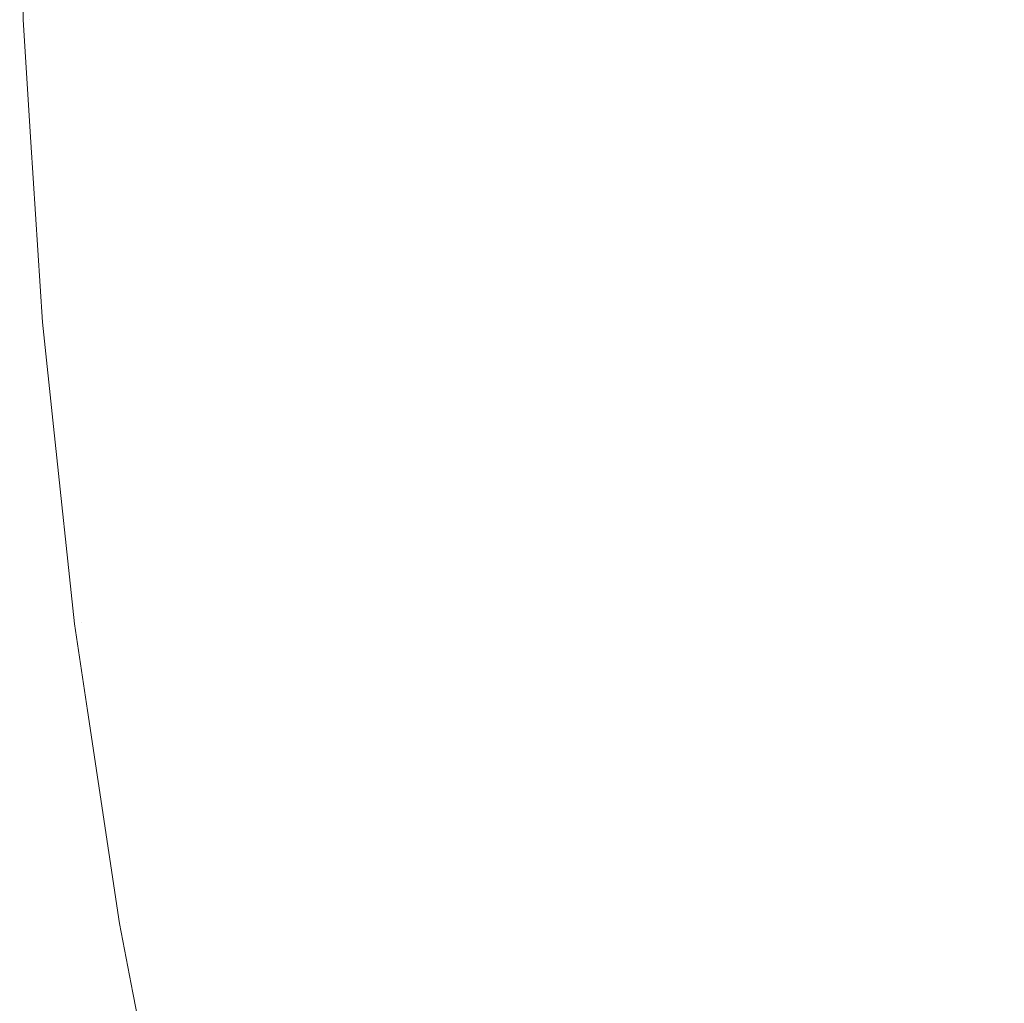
# Model space of a CAD drawing. Header units: centimetres. Extents: x -26.3 to 27.5, y 4.2 to 67.9.
# Tile 10 of 256: x -26.0865 to -26.0727, y 4.2822 to 4.296. Entities that reach past the tile are written whole.
import ezdxf

# ---------------------------------------------------------------- set-up
doc = ezdxf.new("R2010")
doc.units = ezdxf.units.CM
doc.header["$LTSCALE"] = 2.54
doc.layers.add('Lucido design-1', color=7, linetype='Continuous')

# ---------------------------------------------------------------- blocks, each defined once
blk = doc.blocks.new('Gruppo-2-1')
at = {"color": 7, "linetype": 'Continuous', "lineweight": 9}
for points, invisible_edges in [([(-26.086447, 4.295968, -1111.114164), (-26.086496, 4.29824, -1111.114164), (-26.086496, 4.29824, -1111.714164), (-26.086447, 4.295968, -1111.714164)], 10), ([(-26.086447, 4.295968, -1147.214164), (-26.086496, 4.29824, -1147.214164), (-26.086496, 4.29824, -1147.814164), (-26.086447, 4.295968, -1147.814164)], 10), ([(-26.072439, 4.292901, -1111.063494), (-26.072672, 4.296553, -1111.063494), (-26.074718, 4.296466, -1111.067152), (-26.07448, 4.292727, -1111.067152)], 15), ([(-26.072439, 4.292901, -1147.163494), (-26.072672, 4.296553, -1147.163494), (-26.074718, 4.296466, -1147.167152), (-26.07448, 4.292727, -1147.167152)], 15), ([(-26.074113, 4.292758, -1111.761861), (-26.07435, 4.296482, -1111.761861), (-26.072322, 4.296568, -1111.765425), (-26.07209, 4.29293, -1111.765425)], 15), ([(-26.074113, 4.292758, -1147.861861), (-26.07435, 4.296482, -1147.861861), (-26.072322, 4.296568, -1147.865425), (-26.07209, 4.29293, -1147.865425)], 15), ([(-26.076364, 4.292567, -1111.07089), (-26.076608, 4.296386, -1111.07089), (-26.078338, 4.296312, -1111.074699), (-26.07809, 4.29242, -1111.074699)], 15), ([(-26.076364, 4.292567, -1147.17089), (-26.076608, 4.296386, -1147.17089), (-26.078338, 4.296312, -1147.174699), (-26.07809, 4.29242, -1147.174699)], 15), ([(-26.077717, 4.292451, -1111.754488), (-26.077964, 4.296328, -1111.754488), (-26.076232, 4.296402, -1111.758213), (-26.07599, 4.292598, -1111.758213)], 15), ([(-26.077717, 4.292451, -1147.854488), (-26.077964, 4.296328, -1147.854488), (-26.076232, 4.296402, -1147.858213), (-26.07599, 4.292598, -1147.858213)], 15), ([(-26.07448, 4.292727, -1111.067152), (-26.074718, 4.296466, -1111.067152), (-26.076608, 4.296386, -1111.07089), (-26.076364, 4.292567, -1111.07089)], 15), ([(-26.07448, 4.292727, -1147.167152), (-26.074718, 4.296466, -1147.167152), (-26.076608, 4.296386, -1147.17089), (-26.076364, 4.292567, -1147.17089)], 15), ([(-26.07599, 4.292598, -1111.758213), (-26.076232, 4.296402, -1111.758213), (-26.07435, 4.296482, -1111.761861), (-26.074113, 4.292758, -1111.761861)], 15), ([(-26.07599, 4.292598, -1147.858213), (-26.076232, 4.296402, -1147.858213), (-26.07435, 4.296482, -1147.861861), (-26.074113, 4.292758, -1147.861861)], 15), ([(-26.079653, 4.292287, -1111.078574), (-26.079906, 4.296246, -1111.078574), (-26.081309, 4.296186, -1111.082507), (-26.081053, 4.292168, -1111.082507)], 15), ([(-26.079653, 4.292287, -1147.178574), (-26.079906, 4.296246, -1147.178574), (-26.081309, 4.296186, -1147.182507), (-26.081053, 4.292168, -1147.182507)], 15), ([(-26.080711, 4.292197, -1111.746829), (-26.080967, 4.296201, -1111.746829), (-26.079544, 4.296261, -1111.750691), (-26.079292, 4.292317, -1111.750691)], 15), ([(-26.080711, 4.292197, -1147.846829), (-26.080967, 4.296201, -1147.846829), (-26.079544, 4.296261, -1147.850691), (-26.079292, 4.292317, -1147.850691)], 15), ([(-26.07809, 4.29242, -1111.074699), (-26.078338, 4.296312, -1111.074699), (-26.079906, 4.296246, -1111.078574), (-26.079653, 4.292287, -1111.078574)], 15), ([(-26.07809, 4.29242, -1147.174699), (-26.078338, 4.296312, -1147.174699), (-26.079906, 4.296246, -1147.178574), (-26.079653, 4.292287, -1147.178574)], 15), ([(-26.079292, 4.292317, -1111.750691), (-26.079544, 4.296261, -1111.750691), (-26.077964, 4.296328, -1111.754488), (-26.077717, 4.292451, -1111.754488)], 15), ([(-26.079292, 4.292317, -1147.850691), (-26.079544, 4.296261, -1147.850691), (-26.077964, 4.296328, -1147.854488), (-26.077717, 4.292451, -1147.854488)], 15), ([(-26.083352, 4.291972, -1111.090522), (-26.083615, 4.296088, -1111.090522), (-26.084514, 4.29605, -1111.094589), (-26.084249, 4.291895, -1111.094589)], 15), ([(-26.083352, 4.291972, -1147.190522), (-26.083615, 4.296088, -1147.190522), (-26.084514, 4.29605, -1147.194589), (-26.084249, 4.291895, -1147.194589)], 15), ([(-26.084008, 4.291916, -1111.734917), (-26.084272, 4.29606, -1111.734917), (-26.083333, 4.2961, -1111.738936), (-26.083072, 4.291996, -1111.738936)], 15), ([(-26.084008, 4.291916, -1147.834917), (-26.084272, 4.29606, -1147.834917), (-26.083333, 4.2961, -1147.838936), (-26.083072, 4.291996, -1147.838936)], 15), ([(-26.082286, 4.292063, -1111.086492), (-26.082546, 4.296134, -1111.086492), (-26.083615, 4.296088, -1111.090522), (-26.083352, 4.291972, -1111.090522)], 15), ([(-26.082286, 4.292063, -1147.186492), (-26.082546, 4.296134, -1147.186492), (-26.083615, 4.296088, -1147.190522), (-26.083352, 4.291972, -1147.190522)], 15), ([(-26.083072, 4.291996, -1111.738936), (-26.083333, 4.2961, -1111.738936), (-26.082231, 4.296147, -1111.742909), (-26.081972, 4.292089, -1111.742909)], 15), ([(-26.083072, 4.291996, -1147.838936), (-26.083333, 4.2961, -1147.838936), (-26.082231, 4.296147, -1147.842909), (-26.081972, 4.292089, -1147.842909)], 15), ([(-26.081053, 4.292168, -1111.082507), (-26.081309, 4.296186, -1111.082507), (-26.082546, 4.296134, -1111.086492), (-26.082286, 4.292063, -1111.086492)], 15), ([(-26.081053, 4.292168, -1147.182507), (-26.081309, 4.296186, -1147.182507), (-26.082546, 4.296134, -1147.186492), (-26.082286, 4.292063, -1147.186492)], 15), ([(-26.081972, 4.292089, -1111.742909), (-26.082231, 4.296147, -1111.742909), (-26.080967, 4.296201, -1111.746829), (-26.080711, 4.292197, -1111.746829)], 15), ([(-26.081972, 4.292089, -1147.842909), (-26.082231, 4.296147, -1147.842909), (-26.080967, 4.296201, -1147.846829), (-26.080711, 4.292197, -1147.846829)], 15), ([(-26.086338, 4.294253, -1111.714164), (-26.086447, 4.295968, -1111.714164), (-26.086352, 4.295972, -1111.718524)], 10), ([(-26.086338, 4.294253, -1147.814164), (-26.086447, 4.295968, -1147.814164), (-26.086352, 4.295972, -1147.818524)], 10), ([(-26.0864, 4.29597, -1111.111089), (-26.086447, 4.295968, -1111.114164), (-26.086338, 4.294253, -1111.114164)], 9), ([(-26.0864, 4.29597, -1147.211089), (-26.086447, 4.295968, -1147.214164), (-26.086338, 4.294253, -1147.214164)], 9), ([(-26.086447, 4.295968, -1111.714164), (-26.086338, 4.294253, -1111.714164), (-26.086338, 4.294253, -1111.114164), (-26.086447, 4.295968, -1111.114164)], 10), ([(-26.086447, 4.295968, -1147.814164), (-26.086338, 4.294253, -1147.814164), (-26.086338, 4.294253, -1147.214164), (-26.086447, 4.295968, -1147.214164)], 10), ([(-26.085917, 4.291754, -1111.106944), (-26.086187, 4.295979, -1111.106944), (-26.0864, 4.29597, -1111.111089), (-26.08613, 4.291735, -1111.111089)], 15), ([(-26.085917, 4.291754, -1147.206944), (-26.086187, 4.295979, -1147.206944), (-26.0864, 4.29597, -1147.211089), (-26.08613, 4.291735, -1147.211089)], 15), ([(-26.086338, 4.294253, -1111.114164), (-26.086177, 4.291731, -1111.114164), (-26.08613, 4.291735, -1111.111089), (-26.0864, 4.29597, -1111.111089)], 14), ([(-26.086338, 4.294253, -1147.214164), (-26.086177, 4.291731, -1147.214164), (-26.08613, 4.291735, -1147.211089), (-26.0864, 4.29597, -1147.211089)], 14), ([(-26.086082, 4.291739, -1111.718524), (-26.086352, 4.295972, -1111.718524), (-26.086086, 4.295983, -1111.722656), (-26.085817, 4.291762, -1111.722656)], 15), ([(-26.086082, 4.291739, -1147.818524), (-26.086352, 4.295972, -1147.818524), (-26.086086, 4.295983, -1147.822656), (-26.085817, 4.291762, -1147.822656)], 15), ([(-26.086352, 4.295972, -1111.718524), (-26.086082, 4.291739, -1111.718524), (-26.086177, 4.291731, -1111.714164), (-26.086338, 4.294253, -1111.714164)], 11), ([(-26.086352, 4.295972, -1147.818524), (-26.086082, 4.291739, -1147.818524), (-26.086177, 4.291731, -1147.814164), (-26.086338, 4.294253, -1147.814164)], 11), ([(-26.085532, 4.291786, -1111.102807), (-26.085801, 4.295995, -1111.102807), (-26.086187, 4.295979, -1111.106944), (-26.085917, 4.291754, -1111.106944)], 15), ([(-26.085532, 4.291786, -1147.202807), (-26.085801, 4.295995, -1147.202807), (-26.086187, 4.295979, -1147.206944), (-26.085917, 4.291754, -1147.206944)], 15), ([(-26.085817, 4.291762, -1111.722656), (-26.086086, 4.295983, -1111.722656), (-26.08565, 4.296002, -1111.726771), (-26.085382, 4.291799, -1111.726771)], 15), ([(-26.085817, 4.291762, -1147.822656), (-26.086086, 4.295983, -1147.822656), (-26.08565, 4.296002, -1147.826771), (-26.085382, 4.291799, -1147.826771)], 15), ([(-26.084976, 4.291834, -1111.098686), (-26.085243, 4.296019, -1111.098686), (-26.085801, 4.295995, -1111.102807), (-26.085532, 4.291786, -1111.102807)], 15), ([(-26.084976, 4.291834, -1147.198686), (-26.085243, 4.296019, -1147.198686), (-26.085801, 4.295995, -1147.202807), (-26.085532, 4.291786, -1147.202807)], 15), ([(-26.085382, 4.291799, -1111.726771), (-26.08565, 4.296002, -1111.726771), (-26.085045, 4.296027, -1111.73086), (-26.084779, 4.29185, -1111.73086)], 15), ([(-26.085382, 4.291799, -1147.826771), (-26.08565, 4.296002, -1147.826771), (-26.085045, 4.296027, -1147.83086), (-26.084779, 4.29185, -1147.83086)], 15), ([(-26.084249, 4.291895, -1111.094589), (-26.084514, 4.29605, -1111.094589), (-26.085243, 4.296019, -1111.098686), (-26.084976, 4.291834, -1111.098686)], 15), ([(-26.084249, 4.291895, -1147.194589), (-26.084514, 4.29605, -1147.194589), (-26.085243, 4.296019, -1147.198686), (-26.084976, 4.291834, -1147.198686)], 15), ([(-26.084779, 4.29185, -1111.73086), (-26.085045, 4.296027, -1111.73086), (-26.084272, 4.29606, -1111.734917), (-26.084008, 4.291916, -1111.734917)], 15), ([(-26.084779, 4.29185, -1147.83086), (-26.085045, 4.296027, -1147.83086), (-26.084272, 4.29606, -1147.834917), (-26.084008, 4.291916, -1147.834917)], 15), ([(-26.086177, 4.291731, -1111.114164), (-26.086338, 4.294253, -1111.114164), (-26.086338, 4.294253, -1111.714164), (-26.086177, 4.291731, -1111.714164)], 10), ([(-26.086177, 4.291731, -1147.214164), (-26.086338, 4.294253, -1147.214164), (-26.086338, 4.294253, -1147.814164), (-26.086177, 4.291731, -1147.814164)], 10), ([(-26.073718, 4.289048, -1111.761861), (-26.074113, 4.292758, -1111.761861), (-26.07209, 4.29293, -1111.765425), (-26.071704, 4.289306, -1111.765425)], 15), ([(-26.073718, 4.289048, -1147.861861), (-26.074113, 4.292758, -1147.861861), (-26.07209, 4.29293, -1147.865425), (-26.071704, 4.289306, -1147.865425)], 15), ([(-26.072052, 4.289261, -1111.063494), (-26.072439, 4.292901, -1111.063494), (-26.07448, 4.292727, -1111.067152), (-26.074083, 4.289001, -1111.067152)], 15), ([(-26.072052, 4.289261, -1147.163494), (-26.072439, 4.292901, -1147.163494), (-26.07448, 4.292727, -1147.167152), (-26.074083, 4.289001, -1147.167152)], 15), ([(-26.074083, 4.289001, -1111.067152), (-26.07448, 4.292727, -1111.067152), (-26.076364, 4.292567, -1111.07089), (-26.075959, 4.288761, -1111.07089)], 15), ([(-26.074083, 4.289001, -1147.167152), (-26.07448, 4.292727, -1147.167152), (-26.076364, 4.292567, -1147.17089), (-26.075959, 4.288761, -1147.17089)], 15), ([(-26.075586, 4.288809, -1111.758213), (-26.07599, 4.292598, -1111.758213), (-26.074113, 4.292758, -1111.761861), (-26.073718, 4.289048, -1111.761861)], 15), ([(-26.075586, 4.288809, -1147.858213), (-26.07599, 4.292598, -1147.858213), (-26.074113, 4.292758, -1147.861861), (-26.073718, 4.289048, -1147.861861)], 15), ([(-26.075959, 4.288761, -1111.07089), (-26.076364, 4.292567, -1111.07089), (-26.07809, 4.29242, -1111.074699), (-26.077676, 4.288541, -1111.074699)], 15), ([(-26.075959, 4.288761, -1147.17089), (-26.076364, 4.292567, -1147.17089), (-26.07809, 4.29242, -1147.174699), (-26.077676, 4.288541, -1147.174699)], 15), ([(-26.077306, 4.288589, -1111.754488), (-26.077717, 4.292451, -1111.754488), (-26.07599, 4.292598, -1111.758213), (-26.075586, 4.288809, -1111.758213)], 15), ([(-26.077306, 4.288589, -1147.854488), (-26.077717, 4.292451, -1147.854488), (-26.07599, 4.292598, -1147.858213), (-26.075586, 4.288809, -1147.858213)], 15), ([(-26.077676, 4.288541, -1111.074699), (-26.07809, 4.29242, -1111.074699), (-26.079653, 4.292287, -1111.078574), (-26.079233, 4.288342, -1111.078574)], 15), ([(-26.077676, 4.288541, -1147.174699), (-26.07809, 4.29242, -1147.174699), (-26.079653, 4.292287, -1147.178574), (-26.079233, 4.288342, -1147.178574)], 15), ([(-26.078874, 4.288388, -1111.750691), (-26.079292, 4.292317, -1111.750691), (-26.077717, 4.292451, -1111.754488), (-26.077306, 4.288589, -1111.754488)], 15), ([(-26.078874, 4.288388, -1147.850691), (-26.079292, 4.292317, -1147.850691), (-26.077717, 4.292451, -1147.854488), (-26.077306, 4.288589, -1147.854488)], 15), ([(-26.079233, 4.288342, -1111.078574), (-26.079653, 4.292287, -1111.078574), (-26.081053, 4.292168, -1111.082507), (-26.080626, 4.288163, -1111.082507)], 15), ([(-26.079233, 4.288342, -1147.178574), (-26.079653, 4.292287, -1147.178574), (-26.081053, 4.292168, -1147.182507), (-26.080626, 4.288163, -1147.182507)], 15), ([(-26.080286, 4.288207, -1111.746829), (-26.080711, 4.292197, -1111.746829), (-26.079292, 4.292317, -1111.750691), (-26.078874, 4.288388, -1111.750691)], 15), ([(-26.080286, 4.288207, -1147.846829), (-26.080711, 4.292197, -1147.846829), (-26.079292, 4.292317, -1147.850691), (-26.078874, 4.288388, -1147.850691)], 15), ([(-26.082636, 4.287906, -1111.738936), (-26.083072, 4.291996, -1111.738936), (-26.081972, 4.292089, -1111.742909), (-26.081541, 4.288046, -1111.742909)], 15), ([(-26.082636, 4.287906, -1147.838936), (-26.083072, 4.291996, -1147.838936), (-26.081972, 4.292089, -1147.842909), (-26.081541, 4.288046, -1147.842909)], 15), ([(-26.080626, 4.288163, -1111.082507), (-26.081053, 4.292168, -1111.082507), (-26.082286, 4.292063, -1111.086492), (-26.081854, 4.288006, -1111.086492)], 15), ([(-26.080626, 4.288163, -1147.182507), (-26.081053, 4.292168, -1147.182507), (-26.082286, 4.292063, -1147.186492), (-26.081854, 4.288006, -1147.186492)], 15), ([(-26.081541, 4.288046, -1111.742909), (-26.081972, 4.292089, -1111.742909), (-26.080711, 4.292197, -1111.746829), (-26.080286, 4.288207, -1111.746829)], 15), ([(-26.081541, 4.288046, -1147.842909), (-26.081972, 4.292089, -1147.842909), (-26.080711, 4.292197, -1147.846829), (-26.080286, 4.288207, -1147.846829)], 15), ([(-26.082915, 4.28787, -1111.090522), (-26.083352, 4.291972, -1111.090522), (-26.084249, 4.291895, -1111.094589), (-26.083808, 4.287756, -1111.094589)], 15), ([(-26.082915, 4.28787, -1147.190522), (-26.083352, 4.291972, -1147.190522), (-26.084249, 4.291895, -1147.194589), (-26.083808, 4.287756, -1147.194589)], 15), ([(-26.083568, 4.287787, -1111.734917), (-26.084008, 4.291916, -1111.734917), (-26.083072, 4.291996, -1111.738936), (-26.082636, 4.287906, -1111.738936)], 15), ([(-26.083568, 4.287787, -1147.834917), (-26.084008, 4.291916, -1147.834917), (-26.083072, 4.291996, -1147.838936), (-26.082636, 4.287906, -1147.838936)], 15), ([(-26.081854, 4.288006, -1111.086492), (-26.082286, 4.292063, -1111.086492), (-26.083352, 4.291972, -1111.090522), (-26.082915, 4.28787, -1111.090522)], 15), ([(-26.081854, 4.288006, -1147.186492), (-26.082286, 4.292063, -1147.186492), (-26.083352, 4.291972, -1147.190522), (-26.082915, 4.28787, -1147.190522)], 15), ([(-26.084532, 4.287663, -1111.098686), (-26.084976, 4.291834, -1111.098686), (-26.085532, 4.291786, -1111.102807), (-26.085086, 4.287592, -1111.102807)], 15), ([(-26.084532, 4.287663, -1147.198686), (-26.084976, 4.291834, -1147.198686), (-26.085532, 4.291786, -1147.202807), (-26.085086, 4.287592, -1147.202807)], 15), ([(-26.084936, 4.287612, -1111.726771), (-26.085382, 4.291799, -1111.726771), (-26.084779, 4.29185, -1111.73086), (-26.084335, 4.287689, -1111.73086)], 15), ([(-26.084936, 4.287612, -1147.826771), (-26.085382, 4.291799, -1147.826771), (-26.084779, 4.29185, -1147.83086), (-26.084335, 4.287689, -1147.83086)], 15), ([(-26.083808, 4.287756, -1111.094589), (-26.084249, 4.291895, -1111.094589), (-26.084976, 4.291834, -1111.098686), (-26.084532, 4.287663, -1111.098686)], 15), ([(-26.083808, 4.287756, -1147.194589), (-26.084249, 4.291895, -1147.194589), (-26.084976, 4.291834, -1147.198686), (-26.084532, 4.287663, -1147.198686)], 15), ([(-26.084335, 4.287689, -1111.73086), (-26.084779, 4.29185, -1111.73086), (-26.084008, 4.291916, -1111.734917), (-26.083568, 4.287787, -1111.734917)], 15), ([(-26.084335, 4.287689, -1147.83086), (-26.084779, 4.29185, -1147.83086), (-26.084008, 4.291916, -1147.834917), (-26.083568, 4.287787, -1147.834917)], 15), ([(-26.086021, 4.290269, -1111.714164), (-26.086177, 4.291731, -1111.714164), (-26.086082, 4.291739, -1111.718524)], 10), ([(-26.086021, 4.290269, -1147.814164), (-26.086177, 4.291731, -1147.814164), (-26.086082, 4.291739, -1147.818524)], 10), ([(-26.08613, 4.291735, -1111.111089), (-26.086177, 4.291731, -1111.114164), (-26.086021, 4.290269, -1111.114164)], 9), ([(-26.08613, 4.291735, -1147.211089), (-26.086177, 4.291731, -1147.214164), (-26.086021, 4.290269, -1147.214164)], 9), ([(-26.086177, 4.291731, -1111.714164), (-26.086021, 4.290269, -1111.714164), (-26.086021, 4.290269, -1111.114164), (-26.086177, 4.291731, -1111.114164)], 10), ([(-26.086177, 4.291731, -1147.814164), (-26.086021, 4.290269, -1147.814164), (-26.086021, 4.290269, -1147.214164), (-26.086177, 4.291731, -1147.214164)], 10), ([(-26.085469, 4.287543, -1111.106944), (-26.085917, 4.291754, -1111.106944), (-26.08613, 4.291735, -1111.111089), (-26.085681, 4.287516, -1111.111089)], 15), ([(-26.085469, 4.287543, -1147.206944), (-26.085917, 4.291754, -1147.206944), (-26.08613, 4.291735, -1147.211089), (-26.085681, 4.287516, -1147.211089)], 15), ([(-26.086021, 4.290269, -1111.114164), (-26.085727, 4.28751, -1111.114164), (-26.085681, 4.287516, -1111.111089), (-26.08613, 4.291735, -1111.111089)], 14), ([(-26.086021, 4.290269, -1147.214164), (-26.085727, 4.28751, -1147.214164), (-26.085681, 4.287516, -1147.211089), (-26.08613, 4.291735, -1147.211089)], 14), ([(-26.085633, 4.287522, -1111.718524), (-26.086082, 4.291739, -1111.718524), (-26.085817, 4.291762, -1111.722656), (-26.085369, 4.287556, -1111.722656)], 15), ([(-26.085633, 4.287522, -1147.818524), (-26.086082, 4.291739, -1147.818524), (-26.085817, 4.291762, -1147.822656), (-26.085369, 4.287556, -1147.822656)], 15), ([(-26.086082, 4.291739, -1111.718524), (-26.085633, 4.287522, -1111.718524), (-26.085727, 4.28751, -1111.714164), (-26.086021, 4.290269, -1111.714164)], 11), ([(-26.086082, 4.291739, -1147.818524), (-26.085633, 4.287522, -1147.818524), (-26.085727, 4.28751, -1147.814164), (-26.086021, 4.290269, -1147.814164)], 11), ([(-26.085086, 4.287592, -1111.102807), (-26.085532, 4.291786, -1111.102807), (-26.085917, 4.291754, -1111.106944), (-26.085469, 4.287543, -1111.106944)], 15), ([(-26.085086, 4.287592, -1147.202807), (-26.085532, 4.291786, -1147.202807), (-26.085917, 4.291754, -1147.206944), (-26.085469, 4.287543, -1147.206944)], 15), ([(-26.085369, 4.287556, -1111.722656), (-26.085817, 4.291762, -1111.722656), (-26.085382, 4.291799, -1111.726771), (-26.084936, 4.287612, -1111.726771)], 15), ([(-26.085369, 4.287556, -1147.822656), (-26.085817, 4.291762, -1147.822656), (-26.085382, 4.291799, -1147.826771), (-26.084936, 4.287612, -1147.826771)], 15), ([(-26.085727, 4.28751, -1111.114164), (-26.086021, 4.290269, -1111.114164), (-26.086021, 4.290269, -1111.714164), (-26.085727, 4.28751, -1111.714164)], 10), ([(-26.085727, 4.28751, -1147.214164), (-26.086021, 4.290269, -1147.214164), (-26.086021, 4.290269, -1147.814164), (-26.085727, 4.28751, -1147.814164)], 10), ([(-26.07151, 4.285642, -1111.063494), (-26.072052, 4.289261, -1111.063494), (-26.074083, 4.289001, -1111.067152), (-26.073528, 4.285296, -1111.067152)], 15), ([(-26.07151, 4.285642, -1147.163494), (-26.072052, 4.289261, -1147.163494), (-26.074083, 4.289001, -1147.167152), (-26.073528, 4.285296, -1147.167152)], 15), ([(-26.073165, 4.285358, -1111.761861), (-26.073718, 4.289048, -1111.761861), (-26.071704, 4.289306, -1111.765425), (-26.071165, 4.285701, -1111.765425)], 15), ([(-26.073165, 4.285358, -1147.861861), (-26.073718, 4.289048, -1147.861861), (-26.071704, 4.289306, -1147.865425), (-26.071165, 4.285701, -1147.865425)], 15), ([(-26.073528, 4.285296, -1111.067152), (-26.074083, 4.289001, -1111.067152), (-26.075959, 4.288761, -1111.07089), (-26.075392, 4.284976, -1111.07089)], 15), ([(-26.073528, 4.285296, -1147.167152), (-26.074083, 4.289001, -1147.167152), (-26.075959, 4.288761, -1147.17089), (-26.075392, 4.284976, -1147.17089)], 15), ([(-26.075022, 4.28504, -1111.758213), (-26.075586, 4.288809, -1111.758213), (-26.073718, 4.289048, -1111.761861), (-26.073165, 4.285358, -1111.761861)], 15), ([(-26.075022, 4.28504, -1147.858213), (-26.075586, 4.288809, -1147.858213), (-26.073718, 4.289048, -1147.861861), (-26.073165, 4.285358, -1147.861861)], 15), ([(-26.076731, 4.284747, -1111.754488), (-26.077306, 4.288589, -1111.754488), (-26.075586, 4.288809, -1111.758213), (-26.075022, 4.28504, -1111.758213)], 15), ([(-26.076731, 4.284747, -1147.854488), (-26.077306, 4.288589, -1147.854488), (-26.075586, 4.288809, -1147.858213), (-26.075022, 4.28504, -1147.858213)], 15), ([(-26.075392, 4.284976, -1111.07089), (-26.075959, 4.288761, -1111.07089), (-26.077676, 4.288541, -1111.074699), (-26.077099, 4.284684, -1111.074699)], 15), ([(-26.075392, 4.284976, -1147.17089), (-26.075959, 4.288761, -1147.17089), (-26.077676, 4.288541, -1147.174699), (-26.077099, 4.284684, -1147.174699)], 15), ([(-26.077099, 4.284684, -1111.074699), (-26.077676, 4.288541, -1111.074699), (-26.079233, 4.288342, -1111.078574), (-26.078646, 4.284418, -1111.078574)], 15), ([(-26.077099, 4.284684, -1147.174699), (-26.077676, 4.288541, -1147.174699), (-26.079233, 4.288342, -1147.178574), (-26.078646, 4.284418, -1147.178574)], 15), ([(-26.078289, 4.28448, -1111.750691), (-26.078874, 4.288388, -1111.750691), (-26.077306, 4.288589, -1111.754488), (-26.076731, 4.284747, -1111.754488)], 15), ([(-26.078289, 4.28448, -1147.850691), (-26.078874, 4.288388, -1147.850691), (-26.077306, 4.288589, -1147.854488), (-26.076731, 4.284747, -1147.854488)], 15), ([(-26.079692, 4.284239, -1111.746829), (-26.080286, 4.288207, -1111.746829), (-26.078874, 4.288388, -1111.750691), (-26.078289, 4.28448, -1111.750691)], 15), ([(-26.079692, 4.284239, -1147.846829), (-26.080286, 4.288207, -1147.846829), (-26.078874, 4.288388, -1147.850691), (-26.078289, 4.28448, -1147.850691)], 15), ([(-26.078646, 4.284418, -1111.078574), (-26.079233, 4.288342, -1111.078574), (-26.080626, 4.288163, -1111.082507), (-26.08003, 4.284181, -1111.082507)], 15), ([(-26.078646, 4.284418, -1147.178574), (-26.079233, 4.288342, -1147.178574), (-26.080626, 4.288163, -1147.182507), (-26.08003, 4.284181, -1147.182507)], 15), ([(-26.08003, 4.284181, -1111.082507), (-26.080626, 4.288163, -1111.082507), (-26.081854, 4.288006, -1111.086492), (-26.08125, 4.283972, -1111.086492)], 15), ([(-26.08003, 4.284181, -1147.182507), (-26.080626, 4.288163, -1147.182507), (-26.081854, 4.288006, -1147.186492), (-26.08125, 4.283972, -1147.186492)], 15), ([(-26.080939, 4.284025, -1111.742909), (-26.081541, 4.288046, -1111.742909), (-26.080286, 4.288207, -1111.746829), (-26.079692, 4.284239, -1111.746829)], 15), ([(-26.080939, 4.284025, -1147.842909), (-26.081541, 4.288046, -1147.842909), (-26.080286, 4.288207, -1147.846829), (-26.079692, 4.284239, -1147.846829)], 15), ([(-26.08125, 4.283972, -1111.086492), (-26.081854, 4.288006, -1111.086492), (-26.082915, 4.28787, -1111.090522), (-26.082305, 4.283791, -1111.090522)], 15), ([(-26.08125, 4.283972, -1147.186492), (-26.081854, 4.288006, -1147.186492), (-26.082915, 4.28787, -1147.190522), (-26.082305, 4.283791, -1147.190522)], 15), ([(-26.082027, 4.283839, -1111.738936), (-26.082636, 4.287906, -1111.738936), (-26.081541, 4.288046, -1111.742909), (-26.080939, 4.284025, -1111.742909)], 15), ([(-26.082027, 4.283839, -1147.838936), (-26.082636, 4.287906, -1147.838936), (-26.081541, 4.288046, -1147.842909), (-26.080939, 4.284025, -1147.842909)], 15), ([(-26.082305, 4.283791, -1111.090522), (-26.082915, 4.28787, -1111.090522), (-26.083808, 4.287756, -1111.094589), (-26.083192, 4.283639, -1111.094589)], 15), ([(-26.082305, 4.283791, -1147.190522), (-26.082915, 4.28787, -1147.190522), (-26.083808, 4.287756, -1147.194589), (-26.083192, 4.283639, -1147.194589)], 15), ([(-26.082953, 4.28368, -1111.734917), (-26.083568, 4.287787, -1111.734917), (-26.082636, 4.287906, -1111.738936), (-26.082027, 4.283839, -1111.738936)], 15), ([(-26.082953, 4.28368, -1147.834917), (-26.083568, 4.287787, -1147.834917), (-26.082636, 4.287906, -1147.838936), (-26.082027, 4.283839, -1147.838936)], 15), ([(-26.084313, 4.283447, -1111.726771), (-26.084936, 4.287612, -1111.726771), (-26.084335, 4.287689, -1111.73086), (-26.083716, 4.283549, -1111.73086)], 15), ([(-26.084313, 4.283447, -1147.826771), (-26.084936, 4.287612, -1147.826771), (-26.084335, 4.287689, -1147.83086), (-26.083716, 4.283549, -1147.83086)], 15), ([(-26.083192, 4.283639, -1111.094589), (-26.083808, 4.287756, -1111.094589), (-26.084532, 4.287663, -1111.098686), (-26.083911, 4.283516, -1111.098686)], 15), ([(-26.083192, 4.283639, -1147.194589), (-26.083808, 4.287756, -1147.194589), (-26.084532, 4.287663, -1147.198686), (-26.083911, 4.283516, -1147.198686)], 15), ([(-26.083716, 4.283549, -1111.73086), (-26.084335, 4.287689, -1111.73086), (-26.083568, 4.287787, -1111.734917), (-26.082953, 4.28368, -1111.734917)], 15), ([(-26.083716, 4.283549, -1147.83086), (-26.084335, 4.287689, -1147.83086), (-26.083568, 4.287787, -1147.834917), (-26.082953, 4.28368, -1147.834917)], 15), ([(-26.084842, 4.283356, -1111.106944), (-26.085469, 4.287543, -1111.106944), (-26.085681, 4.287516, -1111.111089), (-26.085052, 4.28332, -1111.111089)], 15), ([(-26.084842, 4.283356, -1147.206944), (-26.085469, 4.287543, -1147.206944), (-26.085681, 4.287516, -1147.211089), (-26.085052, 4.28332, -1147.211089)], 15), ([(-26.085005, 4.283328, -1111.718524), (-26.085633, 4.287522, -1111.718524), (-26.085369, 4.287556, -1111.722656), (-26.084743, 4.283373, -1111.722656)], 15), ([(-26.085005, 4.283328, -1147.818524), (-26.085633, 4.287522, -1147.818524), (-26.085369, 4.287556, -1147.822656), (-26.084743, 4.283373, -1147.822656)], 15), ([(-26.084461, 4.283421, -1111.102807), (-26.085086, 4.287592, -1111.102807), (-26.085469, 4.287543, -1111.106944), (-26.084842, 4.283356, -1111.106944)], 15), ([(-26.084461, 4.283421, -1147.202807), (-26.085086, 4.287592, -1147.202807), (-26.085469, 4.287543, -1147.206944), (-26.084842, 4.283356, -1147.206944)], 15), ([(-26.084743, 4.283373, -1111.722656), (-26.085369, 4.287556, -1111.722656), (-26.084936, 4.287612, -1111.726771), (-26.084313, 4.283447, -1111.726771)], 15), ([(-26.084743, 4.283373, -1147.822656), (-26.085369, 4.287556, -1147.822656), (-26.084936, 4.287612, -1147.826771), (-26.084313, 4.283447, -1147.826771)], 15), ([(-26.083911, 4.283516, -1111.098686), (-26.084532, 4.287663, -1111.098686), (-26.085086, 4.287592, -1111.102807), (-26.084461, 4.283421, -1111.102807)], 15), ([(-26.083911, 4.283516, -1147.198686), (-26.084532, 4.287663, -1147.198686), (-26.085086, 4.287592, -1147.202807), (-26.084461, 4.283421, -1147.202807)], 15), ([(-26.085546, 4.286295, -1111.714164), (-26.085727, 4.28751, -1111.714164), (-26.085633, 4.287522, -1111.718524)], 10), ([(-26.085546, 4.286295, -1147.814164), (-26.085727, 4.28751, -1147.814164), (-26.085633, 4.287522, -1147.818524)], 10), ([(-26.085681, 4.287516, -1111.111089), (-26.085727, 4.28751, -1111.114164), (-26.085546, 4.286295, -1111.114164)], 9), ([(-26.085681, 4.287516, -1147.211089), (-26.085727, 4.28751, -1147.214164), (-26.085546, 4.286295, -1147.214164)], 9), ([(-26.085727, 4.28751, -1111.714164), (-26.085546, 4.286295, -1111.714164), (-26.085546, 4.286295, -1111.114164), (-26.085727, 4.28751, -1111.114164)], 10), ([(-26.085727, 4.28751, -1147.814164), (-26.085546, 4.286295, -1147.814164), (-26.085546, 4.286295, -1147.214164), (-26.085727, 4.28751, -1147.214164)], 10), ([(-26.085546, 4.286295, -1111.114164), (-26.085099, 4.283312, -1111.114164), (-26.085052, 4.28332, -1111.111089), (-26.085681, 4.287516, -1111.111089)], 14), ([(-26.085546, 4.286295, -1147.214164), (-26.085099, 4.283312, -1147.214164), (-26.085052, 4.28332, -1147.211089), (-26.085681, 4.287516, -1147.211089)], 14), ([(-26.085633, 4.287522, -1111.718524), (-26.085005, 4.283328, -1111.718524), (-26.085099, 4.283312, -1111.714164), (-26.085546, 4.286295, -1111.714164)], 11), ([(-26.085633, 4.287522, -1147.818524), (-26.085005, 4.283328, -1147.818524), (-26.085099, 4.283312, -1147.814164), (-26.085546, 4.286295, -1147.814164)], 11), ([(-26.085099, 4.283312, -1111.114164), (-26.085546, 4.286295, -1111.114164), (-26.085546, 4.286295, -1111.714164), (-26.085099, 4.283312, -1111.714164)], 10), ([(-26.085099, 4.283312, -1147.214164), (-26.085546, 4.286295, -1147.214164), (-26.085546, 4.286295, -1147.814164), (-26.085099, 4.283312, -1147.814164)], 10), ([(-26.070815, 4.282049, -1111.063494), (-26.07151, 4.285642, -1111.063494), (-26.073528, 4.285296, -1111.067152), (-26.072817, 4.281617, -1111.067152)], 15), ([(-26.070815, 4.282049, -1147.163494), (-26.07151, 4.285642, -1147.163494), (-26.073528, 4.285296, -1147.167152), (-26.072817, 4.281617, -1147.167152)], 15), ([(-26.072457, 4.281695, -1111.761861), (-26.073165, 4.285358, -1111.761861), (-26.071165, 4.285701, -1111.765425), (-26.070472, 4.282123, -1111.765425)], 15), ([(-26.072457, 4.281695, -1147.861861), (-26.073165, 4.285358, -1147.861861), (-26.071165, 4.285701, -1147.865425), (-26.070472, 4.282123, -1147.865425)], 15), ([(-26.074298, 4.281298, -1111.758213), (-26.075022, 4.28504, -1111.758213), (-26.073165, 4.285358, -1111.761861), (-26.072457, 4.281695, -1111.761861)], 15), ([(-26.074298, 4.281298, -1147.858213), (-26.075022, 4.28504, -1147.858213), (-26.073165, 4.285358, -1147.861861), (-26.072457, 4.281695, -1147.861861)], 15), ([(-26.072817, 4.281617, -1111.067152), (-26.073528, 4.285296, -1111.067152), (-26.075392, 4.284976, -1111.07089), (-26.074666, 4.281219, -1111.07089)], 15), ([(-26.072817, 4.281617, -1147.167152), (-26.073528, 4.285296, -1147.167152), (-26.075392, 4.284976, -1147.17089), (-26.074666, 4.281219, -1147.17089)], 15), ([(-26.074666, 4.281219, -1111.07089), (-26.075392, 4.284976, -1111.07089), (-26.077099, 4.284684, -1111.074699), (-26.076358, 4.280854, -1111.074699)], 15), ([(-26.074666, 4.281219, -1147.17089), (-26.075392, 4.284976, -1147.17089), (-26.077099, 4.284684, -1147.174699), (-26.076358, 4.280854, -1147.174699)], 15), ([(-26.075993, 4.280933, -1111.754488), (-26.076731, 4.284747, -1111.754488), (-26.075022, 4.28504, -1111.758213), (-26.074298, 4.281298, -1111.758213)], 15), ([(-26.075993, 4.280933, -1147.854488), (-26.076731, 4.284747, -1147.854488), (-26.075022, 4.28504, -1147.858213), (-26.074298, 4.281298, -1147.858213)], 15), ([(-26.076358, 4.280854, -1111.074699), (-26.077099, 4.284684, -1111.074699), (-26.078646, 4.284418, -1111.078574), (-26.077892, 4.280524, -1111.078574)], 15), ([(-26.076358, 4.280854, -1147.174699), (-26.077099, 4.284684, -1147.174699), (-26.078646, 4.284418, -1147.178574), (-26.077892, 4.280524, -1147.178574)], 15), ([(-26.077538, 4.2806, -1111.750691), (-26.078289, 4.28448, -1111.750691), (-26.076731, 4.284747, -1111.754488), (-26.075993, 4.280933, -1111.754488)], 15), ([(-26.077538, 4.2806, -1147.850691), (-26.078289, 4.28448, -1147.850691), (-26.076731, 4.284747, -1147.854488), (-26.075993, 4.280933, -1147.854488)], 15), ([(-26.077892, 4.280524, -1111.078574), (-26.078646, 4.284418, -1111.078574), (-26.08003, 4.284181, -1111.082507), (-26.079265, 4.280228, -1111.082507)], 15), ([(-26.077892, 4.280524, -1147.178574), (-26.078646, 4.284418, -1147.178574), (-26.08003, 4.284181, -1147.182507), (-26.079265, 4.280228, -1147.182507)], 15), ([(-26.078931, 4.2803, -1111.746829), (-26.079692, 4.284239, -1111.746829), (-26.078289, 4.28448, -1111.750691), (-26.077538, 4.2806, -1111.750691)], 15), ([(-26.078931, 4.2803, -1147.846829), (-26.079692, 4.284239, -1147.846829), (-26.078289, 4.28448, -1147.850691), (-26.077538, 4.2806, -1147.850691)], 15), ([(-26.080167, 4.280033, -1111.742909), (-26.080939, 4.284025, -1111.742909), (-26.079692, 4.284239, -1111.746829), (-26.078931, 4.2803, -1111.746829)], 15), ([(-26.080167, 4.280033, -1147.842909), (-26.080939, 4.284025, -1147.842909), (-26.079692, 4.284239, -1147.846829), (-26.078931, 4.2803, -1147.846829)], 15), ([(-26.079265, 4.280228, -1111.082507), (-26.08003, 4.284181, -1111.082507), (-26.08125, 4.283972, -1111.086492), (-26.080476, 4.279967, -1111.086492)], 15), ([(-26.079265, 4.280228, -1147.182507), (-26.08003, 4.284181, -1147.182507), (-26.08125, 4.283972, -1147.186492), (-26.080476, 4.279967, -1147.186492)], 15), ([(-26.080476, 4.279967, -1111.086492), (-26.08125, 4.283972, -1111.086492), (-26.082305, 4.283791, -1111.090522), (-26.081522, 4.279741, -1111.090522)], 15), ([(-26.080476, 4.279967, -1147.186492), (-26.08125, 4.283972, -1147.186492), (-26.082305, 4.283791, -1147.190522), (-26.081522, 4.279741, -1147.190522)], 15), ([(-26.081246, 4.279801, -1111.738936), (-26.082027, 4.283839, -1111.738936), (-26.080939, 4.284025, -1111.742909), (-26.080167, 4.280033, -1111.742909)], 15), ([(-26.081246, 4.279801, -1147.838936), (-26.082027, 4.283839, -1147.838936), (-26.080939, 4.284025, -1147.842909), (-26.080167, 4.280033, -1147.842909)], 15), ([(-26.082165, 4.279603, -1111.734917), (-26.082953, 4.28368, -1111.734917), (-26.082027, 4.283839, -1111.738936), (-26.081246, 4.279801, -1111.738936)], 15), ([(-26.082165, 4.279603, -1147.834917), (-26.082953, 4.28368, -1147.834917), (-26.082027, 4.283839, -1147.838936), (-26.081246, 4.279801, -1147.838936)], 15), ([(-26.082921, 4.27944, -1111.73086), (-26.083716, 4.283549, -1111.73086), (-26.082953, 4.28368, -1111.734917), (-26.082165, 4.279603, -1111.734917)], 15), ([(-26.082921, 4.27944, -1147.83086), (-26.083716, 4.283549, -1147.83086), (-26.082953, 4.28368, -1147.834917), (-26.082165, 4.279603, -1147.834917)], 15), ([(-26.081522, 4.279741, -1111.090522), (-26.082305, 4.283791, -1111.090522), (-26.083192, 4.283639, -1111.094589), (-26.082402, 4.279552, -1111.094589)], 15), ([(-26.081522, 4.279741, -1147.190522), (-26.082305, 4.283791, -1147.190522), (-26.083192, 4.283639, -1147.194589), (-26.082402, 4.279552, -1147.194589)], 15), ([(-26.083513, 4.279312, -1111.726771), (-26.084313, 4.283447, -1111.726771), (-26.083716, 4.283549, -1111.73086), (-26.082921, 4.27944, -1111.73086)], 15), ([(-26.083513, 4.279312, -1147.826771), (-26.084313, 4.283447, -1147.826771), (-26.083716, 4.283549, -1147.83086), (-26.082921, 4.27944, -1147.83086)], 15), ([(-26.082402, 4.279552, -1111.094589), (-26.083192, 4.283639, -1111.094589), (-26.083911, 4.283516, -1111.098686), (-26.083115, 4.279398, -1111.098686)], 15), ([(-26.082402, 4.279552, -1147.194589), (-26.083192, 4.283639, -1147.194589), (-26.083911, 4.283516, -1147.198686), (-26.083115, 4.279398, -1147.198686)], 15), ([(-26.08366, 4.27928, -1111.102807), (-26.084461, 4.283421, -1111.102807), (-26.084842, 4.283356, -1111.106944), (-26.084038, 4.279199, -1111.106944)], 15), ([(-26.08366, 4.27928, -1147.202807), (-26.084461, 4.283421, -1147.202807), (-26.084842, 4.283356, -1147.206944), (-26.084038, 4.279199, -1147.206944)], 15), ([(-26.08394, 4.27922, -1111.722656), (-26.084743, 4.283373, -1111.722656), (-26.084313, 4.283447, -1111.726771), (-26.083513, 4.279312, -1111.726771)], 15), ([(-26.08394, 4.27922, -1147.822656), (-26.084743, 4.283373, -1147.822656), (-26.084313, 4.283447, -1147.826771), (-26.083513, 4.279312, -1147.826771)], 15), ([(-26.083115, 4.279398, -1111.098686), (-26.083911, 4.283516, -1111.098686), (-26.084461, 4.283421, -1111.102807), (-26.08366, 4.27928, -1111.102807)], 15), ([(-26.083115, 4.279398, -1147.198686), (-26.083911, 4.283516, -1147.198686), (-26.084461, 4.283421, -1147.202807), (-26.08366, 4.27928, -1147.202807)], 15), ([(-26.084911, 4.282339, -1111.714164), (-26.085099, 4.283312, -1111.714164), (-26.085005, 4.283328, -1111.718524)], 10), ([(-26.084911, 4.282339, -1147.814164), (-26.085099, 4.283312, -1147.814164), (-26.085005, 4.283328, -1147.818524)], 10), ([(-26.085052, 4.28332, -1111.111089), (-26.085099, 4.283312, -1111.114164), (-26.084911, 4.282339, -1111.114164)], 9), ([(-26.085052, 4.28332, -1147.211089), (-26.085099, 4.283312, -1147.214164), (-26.084911, 4.282339, -1147.214164)], 9), ([(-26.085099, 4.283312, -1111.714164), (-26.084911, 4.282339, -1111.714164), (-26.084911, 4.282339, -1111.114164), (-26.085099, 4.283312, -1111.114164)], 10), ([(-26.085099, 4.283312, -1147.814164), (-26.084911, 4.282339, -1147.814164), (-26.084911, 4.282339, -1147.214164), (-26.085099, 4.283312, -1147.214164)], 10), ([(-26.084038, 4.279199, -1111.106944), (-26.084842, 4.283356, -1111.106944), (-26.085052, 4.28332, -1111.111089), (-26.084247, 4.279154, -1111.111089)], 15), ([(-26.084038, 4.279199, -1147.206944), (-26.084842, 4.283356, -1147.206944), (-26.085052, 4.28332, -1147.211089), (-26.084247, 4.279154, -1147.211089)], 15), ([(-26.084911, 4.282339, -1111.114164), (-26.084293, 4.279144, -1111.114164), (-26.084247, 4.279154, -1111.111089), (-26.085052, 4.28332, -1111.111089)], 14), ([(-26.084911, 4.282339, -1147.214164), (-26.084293, 4.279144, -1147.214164), (-26.084247, 4.279154, -1147.211089), (-26.085052, 4.28332, -1147.211089)], 14), ([(-26.0842, 4.279164, -1111.718524), (-26.085005, 4.283328, -1111.718524), (-26.084743, 4.283373, -1111.722656), (-26.08394, 4.27922, -1111.722656)], 15), ([(-26.0842, 4.279164, -1147.818524), (-26.085005, 4.283328, -1147.818524), (-26.084743, 4.283373, -1147.822656), (-26.08394, 4.27922, -1147.822656)], 15), ([(-26.085005, 4.283328, -1111.718524), (-26.0842, 4.279164, -1111.718524), (-26.084293, 4.279144, -1111.714164), (-26.084911, 4.282339, -1111.714164)], 11), ([(-26.085005, 4.283328, -1147.818524), (-26.0842, 4.279164, -1147.818524), (-26.084293, 4.279144, -1147.814164), (-26.084911, 4.282339, -1147.814164)], 11), ([(-26.084293, 4.279144, -1111.114164), (-26.084911, 4.282339, -1111.114164), (-26.084911, 4.282339, -1111.714164), (-26.084293, 4.279144, -1111.714164)], 10), ([(-26.084293, 4.279144, -1147.214164), (-26.084911, 4.282339, -1147.214164), (-26.084911, 4.282339, -1147.814164), (-26.084293, 4.279144, -1147.814164)], 10)]:
    blk.add_3dface(points, dxfattribs=dict(at, invisible_edges=invisible_edges))
blk = doc.blocks.new('Gruppo-3-1')
at = {"color": 7}
blk.add_blockref('Gruppo-2-1', (0, 0), dxfattribs=at)

msp = doc.modelspace()

# ---------------------------------------------------------------- block references
at = {"layer": 'Lucido design-1', "color": 7}
msp.add_blockref('Gruppo-3-1', (0, 0), dxfattribs=at)

doc.saveas('drawing.dxf')
